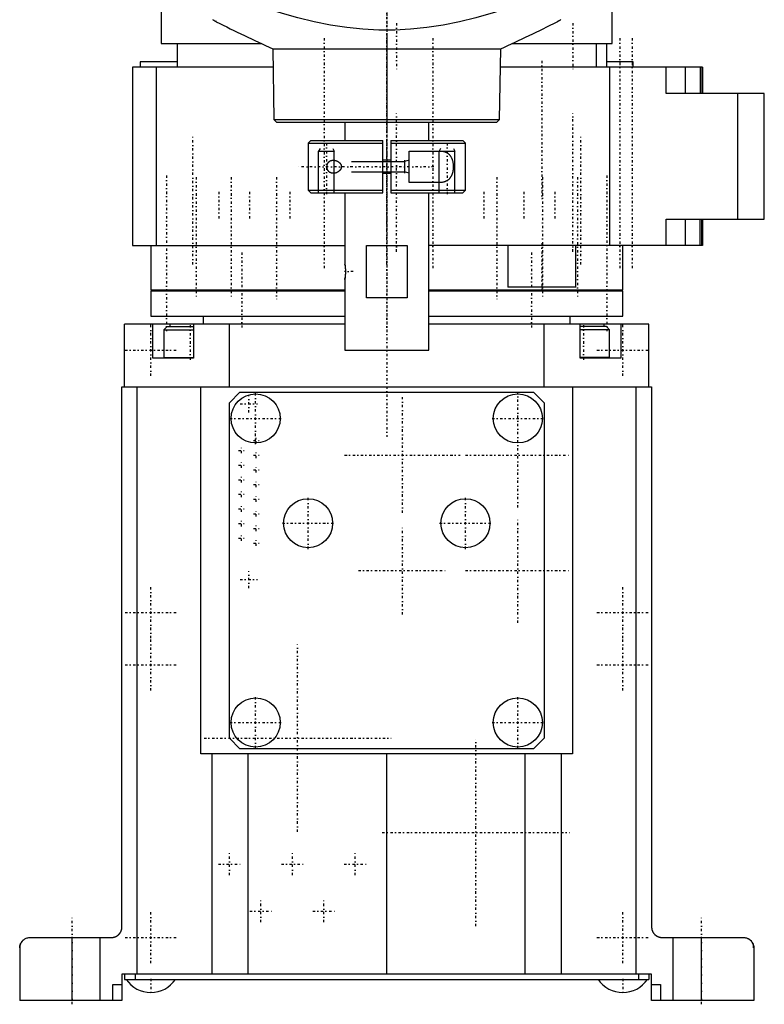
# Model space of a CAD drawing. Extents: x -70 to 72, y -1 to 596.
# Tile 1 of 3: x -70 to 72, y -1 to 187. Entities that reach past the tile are written whole.
import ezdxf

# ---------------------------------------------------------------- set-up
doc = ezdxf.new("R2010")
doc.units = 0
doc.linetypes.add('CENTER', pattern=[1.5, 0.45, -0.5, 0.05, -0.5])
for name, color, linetype in [('AM_0', 7, 'CONTINUOUS'), ('AM_10', 7, 'CONTINUOUS'), ('AM_7', 7, 'CENTER')]:
    doc.layers.add(name, color=color, linetype=linetype)

msp = doc.modelspace()

# ---------------------------------------------------------------- linework, layer by layer
at = {"layer": 'AM_0', "color": 7, "linetype": 'CONTINUOUS'}
for p, q in [((-43, 199.5), (-43, 182.5)), ((43, 182.5), (43, 199.5)), ((-32.5, 186.67), (-32.57, 186.71)), ((32.82, 186.85), (32.57, 186.71)), ((-43, 182.5), (-23.91, 182.5)), ((-40, 182.5), (-40, 178)), ((23.91, 182.5), (43, 182.5)), ((40, 178), (40, 182.5)), ((41.96, 178), (41.96, 182.5)), ((-21.74, 181.5), (-21.51, 168)), ((-21.74, 181.5), (21.74, 181.5)), ((21.51, 168), (21.74, 181.5)), ((-47, 179), (-47, 178)), ((-40.05, 179), (-47, 179)), ((47, 179), (42, 179)), ((47, 178), (47, 179)), ((-48.5, 178), (-48.5, 144)), ((-21.71, 178), (-48.5, 178)), ((-44, 178), (-44, 144)), ((60.19, 178), (21.68, 178)), ((42.52, 144), (42.52, 178)), ((53.3, 173), (53.3, 178)), ((57, 173), (57, 178)), ((59.74, 178), (59.74, 173)), ((60.11, 178), (60.11, 173)), ((60.19, 178), (60.19, 173)), ((72, 173), (53.3, 173)), ((66.95, 149), (66.95, 173)), ((72, 149), (72, 173)), ((-21.51, 168), (-21, 167.5)), ((-21.51, 168), (21.51, 168)), ((-21, 167.5), (21, 167.5)), ((-8, 167.5), (-8, 164)), ((8, 164), (8, 167.5)), ((21, 167.5), (21.51, 168)), ((-14.5, 164), (-15, 163.5)), ((-15, 163.5), (-15, 154.5)), ((-15, 163.5), (-0.75, 163.5)), ((-14.5, 164), (-0.75, 164)), ((-0.75, 154), (-0.75, 164)), ((0.75, 164), (14.5, 164)), ((0.75, 164), (0.75, 154)), ((0.75, 163.5), (15, 163.5)), ((15, 163.5), (14.5, 164)), ((15, 154.5), (15, 163.5)), ((4.25, 162), (10.2, 162)), ((4.25, 156), (4.25, 162)), ((0.75, 160.25), (-0.75, 160.25)), ((-0.75, 157.75), (0.75, 157.75)), ((10.2, 156), (4.25, 156)), ((-15, 154.5), (-14.5, 154)), ((-15, 154.5), (-0.75, 154.5)), ((-14.5, 154), (-0.75, 154)), ((-8, 154), (-8, 140.5)), ((0.75, 154.5), (15, 154.5)), ((0.75, 154), (14.5, 154)), ((8, 124), (8, 154)), ((14.5, 154), (15, 154.5)), ((53.3, 149), (72, 149)), ((53.3, 144), (53.3, 149)), ((57, 144), (57, 149)), ((59.74, 144), (59.74, 149)), ((60.11, 144), (60.11, 149)), ((60.19, 149), (60.19, 144)), ((-48.5, 144), (-8, 144)), ((-45, 144), (-45, 135.5)), ((-3.87, 144), (3.87, 144)), ((-3.87, 134), (-3.87, 144)), ((3.87, 144), (3.87, 134)), ((60.19, 144), (8.01, 144)), ((23.08, 144), (23.08, 136)), ((36.08, 136), (36.08, 144)), ((45, 135.5), (45, 144)), ((-8, 140.47), (-8, 140.5)), ((-7.98, 140.38), (-7.99, 140.43)), ((-7.95, 140.14), (-7.96, 140.23)), ((-8, 137.5), (-8, 137.53)), ((-8, 137.5), (-8, 124)), ((-7.99, 137.56), (-7.97, 137.67)), ((-7.96, 137.77), (-7.95, 137.87)), ((-45, 135.5), (-8, 135.5)), ((-45, 135.3), (-45, 130.5)), ((-45, 135.3), (-8, 135.3)), ((-40.98, 135.5), (-40.98, 135.3)), ((-35.87, 135.3), (-35.87, 135.5)), ((-35.13, 135.5), (-35.13, 135.3)), ((-29.51, 135.3), (-29.51, 135.5)), ((-28.46, 135.5), (-28.46, 135.3)), ((-21.14, 135.3), (-21.14, 135.5)), ((-19.85, 135.5), (-19.85, 135.3)), ((8, 135.5), (45, 135.5)), ((8, 135.3), (45, 135.3)), ((19.85, 135.3), (19.85, 135.5)), ((21.14, 135.5), (21.14, 135.3)), ((36.08, 136), (23.08, 136)), ((28.46, 135.3), (28.46, 135.5)), ((29.51, 135.5), (29.51, 135.3)), ((35.13, 135.3), (35.13, 135.5)), ((35.87, 135.5), (35.87, 135.3)), ((40.98, 135.3), (40.98, 135.5)), ((45, 130.5), (45, 135.3)), ((3.87, 134), (-3.87, 134)), ((-45, 130.5), (-8, 130.5)), ((-35, 130.5), (-35, 129)), ((8, 130.5), (45, 130.5)), ((35, 129), (35, 130.5)), ((-50, 117), (-50, 129)), ((-8, 129), (-50, 129)), ((-44.64, 122.5), (-44.64, 129)), ((-41.9, 128.5), (-42.5, 127.9)), ((-42.5, 127.9), (-42.5, 122.6)), ((-42.5, 127.9), (-36.86, 127.9)), ((-41.9, 128.5), (-36.86, 128.5)), ((-41.39, 129), (-41.39, 128.5)), ((-36.86, 129), (-36.86, 122.5)), ((-30, 117), (-30, 129)), ((50, 129), (8, 129)), ((30, 117), (30, 129)), ((36.86, 122.5), (36.86, 129)), ((41.9, 128.5), (36.86, 128.5)), ((42.5, 127.9), (36.86, 127.9)), ((41.39, 129), (41.39, 128.5)), ((42.5, 127.9), (41.9, 128.5)), ((42.5, 122.6), (42.5, 127.9)), ((44.64, 129), (44.64, 122.5)), ((50, 117), (50, 129)), ((-8, 124), (8, 124)), ((-36.86, 122.5), (-44.64, 122.5)), ((-42.5, 122.6), (-36.86, 122.6)), ((42.5, 122.6), (36.86, 122.6)), ((44.64, 122.5), (36.86, 122.5)), ((-50.5, 14), (-50.5, 117)), ((-50.5, 117), (50.5, 117)), ((-47.59, 5), (-47.59, 117)), ((-35.44, 47), (-35.44, 117)), ((35.44, 117), (35.44, 47)), ((47.59, 5), (47.59, 117)), ((50.5, 117), (50.5, 14)), ((-30, 114), (-28, 116)), ((-28, 116), (28, 116)), ((28, 116), (30, 114)), ((-30, 50), (-30, 114)), ((30, 114), (30, 50)), ((-28, 48), (-30, 50)), ((30, 50), (28, 48)), ((35.44, 47), (-35.44, 47)), ((-33.3, 5), (-33.3, 47)), ((28, 48), (-28, 48)), ((-26.42, 5), (-26.42, 47)), ((0, 5), (0, 47)), ((26.42, 5), (26.42, 47)), ((33.3, 5), (33.3, 47)), ((-68, 12), (-52.5, 12)), ((-60, 0), (-60, 12)), ((-54.64, 0), (-54.64, 12)), ((52.5, 12), (68, 12)), ((54.64, 0), (54.64, 12)), ((60, 0), (60, 12)), ((-70, 10), (-70, 0)), ((-69.99, 10), (-70, 10)), ((70, 10), (69.99, 10)), ((70, 10), (70, 0)), ((-50.5, 5), (-50.5, 0)), ((50.5, 5), (-50.5, 5)), ((-50, 5), (-50, 4)), ((-50, 4), (50, 4)), ((-48, 5), (-48, 4)), ((48, 5), (48, 4)), ((50, 5), (50, 4)), ((50.5, 0), (50.5, 5)), ((-52.21, 0), (-52.21, 3)), ((-52.21, 3), (-50.5, 3)), ((50.5, 3), (52.21, 3)), ((52.21, 3), (52.21, 0)), ((-50.5, 0), (-70, 0)), ((70, 0), (50.5, 0))]:
    msp.add_line(p, q, dxfattribs=at)
for points in [[(27.78, 190.89, 0), (26.26, 190.33, 0), (23.19, 189.25, 0), (20.09, 188.27, 0), (18.54, 187.82, 0), (16.98, 187.39, 0), (13.86, 186.64, 0), (10.74, 186.02, 0), (7.64, 185.55, 0), (4.55, 185.23, 0), (1.51, 185.07, 0), (0, 185.05, 0), (-1.51, 185.07, 0), (-4.55, 185.23, 0), (-7.64, 185.55, 0), (-10.74, 186.02, 0), (-13.86, 186.64, 0), (-16.98, 187.39, 0), (-18.54, 187.82, 0), (-20.09, 188.27, 0), (-23.19, 189.25, 0), (-26.26, 190.33, 0), (-27.78, 190.89, 0)], [(-33.19, 187.06, 0), (-33.16, 187.04, 0), (-33.12, 187.03, 0), (-33.09, 187.01, 0), (-33.06, 186.99, 0), (-33.04, 186.98, 0), (-33.02, 186.97, 0), (-32.99, 186.95, 0), (-32.96, 186.94, 0), (-32.94, 186.92, 0), (-32.91, 186.9, 0), (-32.88, 186.89, 0), (-32.87, 186.88, 0), (-32.85, 186.87, 0), (-32.83, 186.86, 0), (-32.8, 186.84, 0), (-32.78, 186.83, 0), (-32.76, 186.82, 0), (-32.74, 186.81, 0), (-32.72, 186.8, 0), (-32.71, 186.79, 0), (-32.69, 186.78, 0), (-32.68, 186.77, 0), (-32.67, 186.77, 0), (-32.66, 186.76, 0), (-32.64, 186.75, 0), (-32.62, 186.74, 0), (-32.62, 186.74, 0), (-32.61, 186.73, 0), (-32.59, 186.72, 0), (-32.58, 186.72, 0), (-32.57, 186.71, 0), (-32.56, 186.7, 0), (-32.55, 186.7, 0), (-32.54, 186.69, 0), (-32.54, 186.69, 0), (-32.53, 186.69, 0), (-32.52, 186.68, 0), (-32.52, 186.68, 0), (-32.51, 186.68, 0), (-32.51, 186.67, 0), (-32.5, 186.67, 0), (-32.5, 186.67, 0), (-32.5, 186.67, 0), (-32.5, 186.67, 0), (-32.5, 186.67, 0)], [(32.5, 186.67, 0), (32.5, 186.67, 0), (32.5, 186.67, 0), (32.5, 186.67, 0), (32.5, 186.67, 0), (32.51, 186.67, 0), (32.51, 186.68, 0), (32.52, 186.68, 0), (32.52, 186.68, 0), (32.53, 186.69, 0), (32.54, 186.69, 0), (32.54, 186.7, 0), (32.55, 186.7, 0), (32.56, 186.7, 0), (32.57, 186.71, 0), (32.58, 186.72, 0), (32.59, 186.73, 0), (32.61, 186.73, 0), (32.62, 186.74, 0), (32.62, 186.74, 0), (32.64, 186.75, 0), (32.66, 186.76, 0), (32.67, 186.77, 0), (32.68, 186.77, 0), (32.69, 186.78, 0), (32.71, 186.79, 0), (32.72, 186.8, 0), (32.74, 186.81, 0), (32.76, 186.82, 0), (32.78, 186.83, 0), (32.8, 186.84, 0), (32.83, 186.86, 0), (32.85, 186.87, 0), (32.87, 186.88, 0), (32.88, 186.89, 0), (32.91, 186.9, 0), (32.94, 186.92, 0), (32.96, 186.94, 0), (32.99, 186.95, 0), (33.03, 186.97, 0), (33.04, 186.98, 0), (33.06, 186.99, 0), (33.09, 187.01, 0), (33.12, 187.03, 0), (33.16, 187.05, 0), (33.19, 187.06, 0)], [(10.2, 162, 0), (10.23, 162, 0), (10.31, 162, 0), (10.38, 162, 0), (10.41, 161.99, 0), (10.45, 161.99, 0), (10.52, 161.98, 0), (10.59, 161.98, 0), (10.67, 161.97, 0), (10.74, 161.95, 0), (10.81, 161.94, 0), (10.84, 161.93, 0), (10.88, 161.92, 0), (10.95, 161.91, 0), (11.02, 161.88, 0), (11.09, 161.86, 0), (11.16, 161.84, 0), (11.22, 161.81, 0), (11.26, 161.8, 0), (11.29, 161.78, 0), (11.35, 161.75, 0), (11.42, 161.72, 0), (11.45, 161.7, 0), (11.48, 161.68, 0), (11.54, 161.64, 0), (11.6, 161.6, 0), (11.63, 161.58, 0), (11.66, 161.56, 0), (11.72, 161.51, 0), (11.77, 161.47, 0), (11.83, 161.42, 0), (11.88, 161.37, 0), (11.93, 161.31, 0), (11.96, 161.28, 0), (11.98, 161.26, 0), (12.03, 161.2, 0), (12.08, 161.14, 0), (12.12, 161.07, 0), (12.17, 161.01, 0), (12.21, 160.94, 0), (12.23, 160.91, 0), (12.25, 160.87, 0), (12.29, 160.8, 0), (12.33, 160.73, 0), (12.36, 160.65, 0), (12.4, 160.57, 0), (12.43, 160.48, 0), (12.45, 160.44, 0), (12.46, 160.4, 0), (12.49, 160.31, 0), (12.52, 160.22, 0), (12.55, 160.13, 0), (12.57, 160.03, 0), (12.59, 159.94, 0), (12.6, 159.89, 0), (12.61, 159.84, 0), (12.63, 159.74, 0), (12.64, 159.64, 0), (12.66, 159.55, 0), (12.67, 159.45, 0), (12.68, 159.35, 0), (12.68, 159.3, 0), (12.68, 159.25, 0), (12.69, 159.15, 0), (12.69, 159.05, 0), (12.69, 159, 0), (12.69, 158.95, 0), (12.69, 158.85, 0), (12.68, 158.75, 0), (12.68, 158.7, 0), (12.68, 158.65, 0), (12.67, 158.55, 0), (12.66, 158.45, 0), (12.64, 158.36, 0), (12.63, 158.26, 0), (12.61, 158.16, 0), (12.6, 158.11, 0), (12.59, 158.06, 0), (12.57, 157.97, 0), (12.55, 157.87, 0), (12.52, 157.78, 0), (12.49, 157.69, 0), (12.46, 157.6, 0), (12.45, 157.56, 0), (12.43, 157.52, 0), (12.4, 157.43, 0), (12.36, 157.35, 0), (12.33, 157.27, 0), (12.29, 157.2, 0), (12.25, 157.13, 0), (12.23, 157.09, 0), (12.21, 157.06, 0), (12.17, 156.99, 0), (12.12, 156.93, 0), (12.08, 156.86, 0), (12.03, 156.8, 0), (11.98, 156.74, 0), (11.96, 156.72, 0), (11.93, 156.69, 0), (11.88, 156.63, 0), (11.83, 156.58, 0), (11.77, 156.53, 0), (11.72, 156.49, 0), (11.66, 156.44, 0), (11.63, 156.42, 0), (11.6, 156.4, 0), (11.54, 156.36, 0), (11.48, 156.32, 0), (11.45, 156.3, 0), (11.42, 156.28, 0), (11.35, 156.25, 0), (11.29, 156.22, 0), (11.26, 156.2, 0), (11.22, 156.19, 0), (11.16, 156.16, 0), (11.09, 156.14, 0), (11.02, 156.12, 0), (10.95, 156.09, 0), (10.88, 156.08, 0), (10.84, 156.07, 0), (10.81, 156.06, 0), (10.74, 156.05, 0), (10.67, 156.03, 0), (10.59, 156.02, 0), (10.52, 156.02, 0), (10.45, 156.01, 0), (10.41, 156.01, 0), (10.38, 156, 0), (10.31, 156, 0), (10.23, 156, 0), (10.2, 156, 0)], [(-10.2, 157.75, 0), (-10.21, 157.75, 0), (-10.24, 157.75, 0), (-10.28, 157.75, 0), (-10.29, 157.75, 0), (-10.31, 157.75, 0), (-10.34, 157.76, 0), (-10.37, 157.76, 0), (-10.4, 157.76, 0), (-10.43, 157.77, 0), (-10.47, 157.78, 0), (-10.48, 157.78, 0), (-10.5, 157.78, 0), (-10.53, 157.79, 0), (-10.56, 157.8, 0), (-10.59, 157.81, 0), (-10.62, 157.82, 0), (-10.65, 157.83, 0), (-10.67, 157.84, 0), (-10.68, 157.84, 0), (-10.71, 157.86, 0), (-10.74, 157.87, 0), (-10.76, 157.88, 0), (-10.77, 157.88, 0), (-10.8, 157.9, 0), (-10.83, 157.92, 0), (-10.84, 157.92, 0), (-10.86, 157.93, 0), (-10.89, 157.95, 0), (-10.91, 157.97, 0), (-10.94, 157.99, 0), (-10.97, 158.01, 0), (-10.99, 158.03, 0), (-11.01, 158.05, 0), (-11.02, 158.06, 0), (-11.04, 158.08, 0), (-11.07, 158.11, 0), (-11.09, 158.13, 0), (-11.11, 158.16, 0), (-11.13, 158.18, 0), (-11.14, 158.2, 0), (-11.15, 158.21, 0), (-11.18, 158.24, 0), (-11.2, 158.27, 0), (-11.22, 158.31, 0), (-11.23, 158.34, 0), (-11.25, 158.37, 0), (-11.26, 158.39, 0), (-11.27, 158.41, 0), (-11.29, 158.45, 0), (-11.3, 158.48, 0), (-11.32, 158.52, 0), (-11.33, 158.56, 0), (-11.34, 158.6, 0), (-11.35, 158.62, 0), (-11.35, 158.64, 0), (-11.36, 158.68, 0), (-11.37, 158.72, 0), (-11.38, 158.77, 0), (-11.39, 158.81, 0), (-11.39, 158.85, 0), (-11.39, 158.87, 0), (-11.4, 158.89, 0), (-11.4, 158.94, 0), (-11.4, 158.98, 0), (-11.4, 159, 0), (-11.4, 159.02, 0), (-11.4, 159.06, 0), (-11.4, 159.11, 0), (-11.39, 159.13, 0), (-11.39, 159.15, 0), (-11.39, 159.19, 0), (-11.38, 159.23, 0), (-11.37, 159.28, 0), (-11.36, 159.32, 0), (-11.35, 159.36, 0), (-11.35, 159.38, 0), (-11.34, 159.4, 0), (-11.33, 159.44, 0), (-11.32, 159.48, 0), (-11.3, 159.52, 0), (-11.29, 159.55, 0), (-11.27, 159.59, 0), (-11.26, 159.61, 0), (-11.25, 159.63, 0), (-11.23, 159.66, 0), (-11.22, 159.69, 0), (-11.2, 159.73, 0), (-11.18, 159.76, 0), (-11.15, 159.79, 0), (-11.14, 159.8, 0), (-11.13, 159.82, 0), (-11.11, 159.84, 0), (-11.09, 159.87, 0), (-11.07, 159.89, 0), (-11.04, 159.92, 0), (-11.02, 159.94, 0), (-11.01, 159.95, 0), (-10.99, 159.97, 0), (-10.97, 159.99, 0), (-10.94, 160.01, 0), (-10.91, 160.03, 0), (-10.89, 160.05, 0), (-10.86, 160.07, 0), (-10.84, 160.08, 0), (-10.83, 160.08, 0), (-10.8, 160.1, 0), (-10.77, 160.12, 0), (-10.76, 160.12, 0), (-10.74, 160.13, 0), (-10.71, 160.14, 0), (-10.68, 160.16, 0), (-10.67, 160.16, 0), (-10.65, 160.17, 0), (-10.62, 160.18, 0), (-10.59, 160.19, 0), (-10.56, 160.2, 0), (-10.53, 160.21, 0), (-10.5, 160.22, 0), (-10.48, 160.22, 0), (-10.47, 160.22, 0), (-10.43, 160.23, 0), (-10.4, 160.24, 0), (-10.37, 160.24, 0), (-10.34, 160.24, 0), (-10.31, 160.25, 0), (-10.29, 160.25, 0), (-10.28, 160.25, 0), (-10.24, 160.25, 0), (-10.21, 160.25, 0), (-10.2, 160.25, 0)], [(-10.2, 160.25, 0), (-10.15, 160.25, 0), (-10.04, 160.24, 0), (-9.94, 160.23, 0), (-9.88, 160.22, 0), (-9.83, 160.21, 0), (-9.72, 160.18, 0), (-9.61, 160.14, 0), (-9.5, 160.09, 0), (-9.4, 160.04, 0), (-9.3, 159.98, 0), (-9.25, 159.95, 0), (-9.2, 159.92, 0), (-9.14, 159.87, 0), (-9.13, 159.86, 0), (-9.11, 159.85, 0), (-9.1, 159.84, 0), (-9.1, 159.84, 0), (-9.08, 159.82, 0), (-9.07, 159.81, 0), (-9.05, 159.8, 0), (-9.04, 159.78, 0), (-9.02, 159.77, 0), (-9.01, 159.76, 0), (-9.01, 159.76, 0), (-8.99, 159.74, 0), (-8.98, 159.73, 0), (-8.96, 159.71, 0), (-8.95, 159.7, 0), (-8.93, 159.68, 0), (-8.93, 159.67, 0), (-8.92, 159.66, 0), (-8.91, 159.65, 0), (-8.89, 159.63, 0), (-8.88, 159.61, 0), (-8.87, 159.6, 0), (-8.85, 159.58, 0), (-8.85, 159.57, 0), (-8.84, 159.56, 0), (-8.83, 159.54, 0), (-8.82, 159.52, 0), (-8.8, 159.5, 0), (-8.79, 159.48, 0), (-8.78, 159.46, 0), (-8.78, 159.45, 0), (-8.77, 159.45, 0), (-8.76, 159.43, 0), (-8.75, 159.4, 0), (-8.75, 159.39, 0), (-8.74, 159.38, 0), (-8.73, 159.36, 0), (-8.72, 159.34, 0), (-8.72, 159.33, 0), (-8.72, 159.32, 0), (-8.71, 159.3, 0), (-8.7, 159.28, 0), (-8.69, 159.26, 0), (-8.69, 159.24, 0), (-8.68, 159.21, 0), (-8.68, 159.2, 0), (-8.68, 159.19, 0), (-8.67, 159.17, 0), (-8.67, 159.15, 0), (-8.67, 159.12, 0), (-8.66, 159.1, 0), (-8.66, 159.08, 0), (-8.66, 159.07, 0), (-8.66, 159.06, 0), (-8.66, 159.03, 0), (-8.66, 159.01, 0), (-8.66, 159, 0)], [(-8.66, 159, 0), (-8.66, 158.99, 0), (-8.66, 158.97, 0), (-8.66, 158.94, 0), (-8.66, 158.93, 0), (-8.66, 158.92, 0), (-8.66, 158.9, 0), (-8.67, 158.88, 0), (-8.67, 158.85, 0), (-8.67, 158.83, 0), (-8.68, 158.81, 0), (-8.68, 158.8, 0), (-8.68, 158.79, 0), (-8.69, 158.76, 0), (-8.69, 158.74, 0), (-8.7, 158.72, 0), (-8.71, 158.7, 0), (-8.72, 158.68, 0), (-8.72, 158.67, 0), (-8.72, 158.66, 0), (-8.73, 158.64, 0), (-8.74, 158.62, 0), (-8.75, 158.61, 0), (-8.75, 158.6, 0), (-8.76, 158.57, 0), (-8.77, 158.55, 0), (-8.78, 158.55, 0), (-8.78, 158.54, 0), (-8.79, 158.52, 0), (-8.8, 158.5, 0), (-8.82, 158.48, 0), (-8.83, 158.46, 0), (-8.84, 158.44, 0), (-8.85, 158.43, 0), (-8.85, 158.42, 0), (-8.87, 158.4, 0), (-8.88, 158.39, 0), (-8.89, 158.37, 0), (-8.91, 158.35, 0), (-8.92, 158.34, 0), (-8.93, 158.33, 0), (-8.93, 158.32, 0), (-8.95, 158.3, 0), (-8.96, 158.29, 0), (-8.98, 158.27, 0), (-8.99, 158.26, 0), (-9.01, 158.24, 0), (-9.01, 158.24, 0), (-9.02, 158.23, 0), (-9.04, 158.22, 0), (-9.05, 158.2, 0), (-9.07, 158.19, 0), (-9.08, 158.18, 0), (-9.1, 158.16, 0), (-9.1, 158.16, 0), (-9.11, 158.15, 0), (-9.13, 158.14, 0), (-9.14, 158.13, 0), (-9.2, 158.08, 0), (-9.25, 158.05, 0), (-9.3, 158.02, 0), (-9.4, 157.96, 0), (-9.5, 157.91, 0), (-9.61, 157.86, 0), (-9.72, 157.82, 0), (-9.83, 157.79, 0), (-9.88, 157.78, 0), (-9.94, 157.77, 0), (-10.04, 157.76, 0), (-10.15, 157.75, 0), (-10.2, 157.75, 0)], [(-8, 140.5, 0), (-8, 140.5, 0), (-8, 140.5, 0), (-8, 140.5, 0), (-8, 140.49, 0), (-8, 140.49, 0), (-8, 140.49, 0), (-8, 140.48, 0), (-8, 140.47, 0), (-7.99, 140.46, 0), (-7.99, 140.45, 0), (-7.99, 140.45, 0), (-7.99, 140.44, 0), (-7.99, 140.43, 0), (-7.99, 140.41, 0), (-7.98, 140.39, 0), (-7.98, 140.38, 0), (-7.98, 140.36, 0), (-7.98, 140.35, 0), (-7.98, 140.34, 0), (-7.97, 140.32, 0), (-7.97, 140.3, 0), (-7.97, 140.28, 0), (-7.97, 140.27, 0), (-7.96, 140.25, 0), (-7.96, 140.22, 0), (-7.96, 140.21, 0), (-7.96, 140.2, 0), (-7.95, 140.17, 0), (-7.95, 140.14, 0), (-7.95, 140.11, 0), (-7.94, 140.09, 0), (-7.94, 140.06, 0), (-7.94, 140.04, 0), (-7.94, 140.03, 0), (-7.93, 139.99, 0), (-7.93, 139.96, 0), (-7.93, 139.93, 0), (-7.92, 139.9, 0), (-7.92, 139.86, 0), (-7.92, 139.84, 0), (-7.92, 139.83, 0), (-7.91, 139.79, 0), (-7.91, 139.75, 0), (-7.91, 139.71, 0), (-7.9, 139.68, 0), (-7.9, 139.64, 0), (-7.9, 139.62, 0), (-7.9, 139.6, 0), (-7.9, 139.56, 0), (-7.89, 139.52, 0), (-7.89, 139.48, 0), (-7.89, 139.43, 0), (-7.89, 139.39, 0), (-7.89, 139.37, 0), (-7.89, 139.35, 0), (-7.89, 139.31, 0), (-7.88, 139.27, 0), (-7.88, 139.23, 0), (-7.88, 139.18, 0), (-7.88, 139.14, 0), (-7.88, 139.12, 0), (-7.88, 139.1, 0), (-7.88, 139.06, 0), (-7.88, 139.02, 0), (-7.88, 139, 0), (-7.88, 138.98, 0), (-7.88, 138.94, 0), (-7.88, 138.9, 0), (-7.88, 138.88, 0), (-7.88, 138.86, 0), (-7.88, 138.81, 0), (-7.88, 138.77, 0), (-7.88, 138.73, 0), (-7.89, 138.69, 0), (-7.89, 138.65, 0), (-7.89, 138.63, 0), (-7.89, 138.61, 0), (-7.89, 138.56, 0), (-7.89, 138.52, 0), (-7.89, 138.48, 0), (-7.9, 138.44, 0), (-7.9, 138.4, 0), (-7.9, 138.38, 0), (-7.9, 138.36, 0), (-7.9, 138.32, 0), (-7.91, 138.28, 0), (-7.91, 138.25, 0), (-7.91, 138.21, 0), (-7.92, 138.17, 0), (-7.92, 138.16, 0), (-7.92, 138.14, 0), (-7.92, 138.1, 0), (-7.93, 138.07, 0), (-7.93, 138.04, 0), (-7.93, 138, 0), (-7.94, 137.97, 0), (-7.94, 137.96, 0), (-7.94, 137.94, 0), (-7.94, 137.91, 0), (-7.95, 137.89, 0), (-7.95, 137.86, 0), (-7.95, 137.83, 0), (-7.96, 137.8, 0), (-7.96, 137.79, 0), (-7.96, 137.78, 0), (-7.96, 137.75, 0), (-7.97, 137.73, 0), (-7.97, 137.71, 0), (-7.97, 137.7, 0), (-7.97, 137.68, 0), (-7.98, 137.66, 0), (-7.98, 137.65, 0), (-7.98, 137.64, 0), (-7.98, 137.62, 0), (-7.98, 137.6, 0), (-7.99, 137.59, 0), (-7.99, 137.57, 0), (-7.99, 137.56, 0), (-7.99, 137.55, 0), (-7.99, 137.55, 0), (-7.99, 137.54, 0), (-8, 137.53, 0), (-8, 137.52, 0), (-8, 137.51, 0), (-8, 137.51, 0), (-8, 137.51, 0), (-8, 137.5, 0), (-8, 137.5, 0), (-8, 137.5, 0), (-8, 137.5, 0)], [(-52.5, 12, 0), (-52.49, 12, 0), (-52.46, 12, 0), (-52.43, 12, 0), (-52.42, 12, 0), (-52.4, 12, 0), (-52.37, 12, 0), (-52.34, 12.01, 0), (-52.32, 12.01, 0), (-52.29, 12.01, 0), (-52.26, 12.01, 0), (-52.24, 12.02, 0), (-52.23, 12.02, 0), (-52.2, 12.02, 0), (-52.17, 12.03, 0), (-52.15, 12.03, 0), (-52.12, 12.04, 0), (-52.09, 12.04, 0), (-52.07, 12.05, 0), (-52.06, 12.05, 0), (-52.03, 12.06, 0), (-52, 12.06, 0), (-51.99, 12.07, 0), (-51.97, 12.07, 0), (-51.95, 12.08, 0), (-51.92, 12.09, 0), (-51.9, 12.09, 0), (-51.89, 12.1, 0), (-51.86, 12.1, 0), (-51.83, 12.11, 0), (-51.81, 12.12, 0), (-51.78, 12.13, 0), (-51.75, 12.14, 0), (-51.74, 12.15, 0), (-51.73, 12.16, 0), (-51.7, 12.17, 0), (-51.67, 12.18, 0), (-51.65, 12.19, 0), (-51.62, 12.2, 0), (-51.59, 12.22, 0), (-51.58, 12.22, 0), (-51.57, 12.23, 0), (-51.54, 12.24, 0), (-51.52, 12.26, 0), (-51.49, 12.27, 0), (-51.47, 12.29, 0), (-51.44, 12.3, 0), (-51.43, 12.31, 0), (-51.42, 12.32, 0), (-51.39, 12.33, 0), (-51.37, 12.35, 0), (-51.34, 12.37, 0), (-51.32, 12.38, 0), (-51.3, 12.4, 0), (-51.29, 12.41, 0), (-51.28, 12.42, 0), (-51.25, 12.44, 0), (-51.23, 12.45, 0), (-51.21, 12.47, 0), (-51.19, 12.49, 0), (-51.17, 12.51, 0), (-51.16, 12.52, 0), (-51.15, 12.53, 0), (-51.12, 12.55, 0), (-51.1, 12.57, 0), (-51.09, 12.58, 0), (-51.08, 12.59, 0), (-51.07, 12.61, 0), (-51.05, 12.63, 0), (-51.04, 12.64, 0), (-51.03, 12.65, 0), (-51.01, 12.67, 0), (-50.99, 12.69, 0), (-50.97, 12.71, 0), (-50.95, 12.73, 0), (-50.94, 12.75, 0), (-50.93, 12.77, 0), (-50.92, 12.78, 0), (-50.9, 12.8, 0), (-50.88, 12.82, 0), (-50.87, 12.85, 0), (-50.85, 12.87, 0), (-50.83, 12.9, 0), (-50.82, 12.91, 0), (-50.82, 12.92, 0), (-50.8, 12.94, 0), (-50.79, 12.97, 0), (-50.77, 13, 0), (-50.76, 13.02, 0), (-50.74, 13.05, 0), (-50.73, 13.06, 0), (-50.73, 13.07, 0), (-50.71, 13.1, 0), (-50.7, 13.13, 0), (-50.69, 13.15, 0), (-50.68, 13.18, 0), (-50.66, 13.21, 0), (-50.66, 13.22, 0), (-50.65, 13.24, 0), (-50.64, 13.26, 0), (-50.63, 13.29, 0), (-50.62, 13.32, 0), (-50.61, 13.35, 0), (-50.6, 13.38, 0), (-50.6, 13.39, 0), (-50.59, 13.4, 0), (-50.58, 13.43, 0), (-50.57, 13.46, 0), (-50.57, 13.48, 0), (-50.57, 13.49, 0), (-50.56, 13.52, 0), (-50.55, 13.55, 0), (-50.55, 13.56, 0), (-50.55, 13.58, 0), (-50.54, 13.61, 0), (-50.53, 13.64, 0), (-50.53, 13.67, 0), (-50.52, 13.69, 0), (-50.52, 13.72, 0), (-50.52, 13.74, 0), (-50.52, 13.75, 0), (-50.51, 13.78, 0), (-50.51, 13.81, 0), (-50.51, 13.84, 0), (-50.5, 13.87, 0), (-50.5, 13.9, 0), (-50.5, 13.91, 0), (-50.5, 13.93, 0), (-50.5, 13.96, 0), (-50.5, 13.99, 0), (-50.5, 14, 0)], [(50.5, 14, 0), (50.5, 13.99, 0), (50.5, 13.96, 0), (50.5, 13.93, 0), (50.5, 13.91, 0), (50.5, 13.9, 0), (50.5, 13.87, 0), (50.51, 13.84, 0), (50.51, 13.81, 0), (50.51, 13.78, 0), (50.52, 13.75, 0), (50.52, 13.74, 0), (50.52, 13.72, 0), (50.52, 13.69, 0), (50.53, 13.67, 0), (50.53, 13.64, 0), (50.54, 13.61, 0), (50.55, 13.58, 0), (50.55, 13.56, 0), (50.55, 13.55, 0), (50.56, 13.52, 0), (50.57, 13.49, 0), (50.57, 13.48, 0), (50.57, 13.46, 0), (50.58, 13.43, 0), (50.59, 13.4, 0), (50.6, 13.39, 0), (50.6, 13.38, 0), (50.61, 13.35, 0), (50.62, 13.32, 0), (50.63, 13.29, 0), (50.64, 13.26, 0), (50.65, 13.24, 0), (50.66, 13.22, 0), (50.66, 13.21, 0), (50.68, 13.18, 0), (50.69, 13.15, 0), (50.7, 13.13, 0), (50.71, 13.1, 0), (50.73, 13.07, 0), (50.73, 13.06, 0), (50.74, 13.05, 0), (50.76, 13.02, 0), (50.77, 13, 0), (50.79, 12.97, 0), (50.8, 12.94, 0), (50.82, 12.92, 0), (50.82, 12.91, 0), (50.83, 12.9, 0), (50.85, 12.87, 0), (50.87, 12.85, 0), (50.88, 12.82, 0), (50.9, 12.8, 0), (50.92, 12.78, 0), (50.93, 12.77, 0), (50.94, 12.75, 0), (50.95, 12.73, 0), (50.97, 12.71, 0), (50.99, 12.69, 0), (51.01, 12.67, 0), (51.03, 12.65, 0), (51.04, 12.64, 0), (51.05, 12.63, 0), (51.07, 12.61, 0), (51.08, 12.59, 0), (51.09, 12.58, 0), (51.1, 12.57, 0), (51.12, 12.55, 0), (51.15, 12.53, 0), (51.16, 12.52, 0), (51.17, 12.51, 0), (51.19, 12.49, 0), (51.21, 12.47, 0), (51.23, 12.45, 0), (51.25, 12.44, 0), (51.28, 12.42, 0), (51.29, 12.41, 0), (51.3, 12.4, 0), (51.32, 12.38, 0), (51.34, 12.37, 0), (51.37, 12.35, 0), (51.39, 12.33, 0), (51.42, 12.32, 0), (51.43, 12.31, 0), (51.44, 12.3, 0), (51.47, 12.29, 0), (51.49, 12.27, 0), (51.52, 12.26, 0), (51.54, 12.24, 0), (51.57, 12.23, 0), (51.58, 12.22, 0), (51.59, 12.22, 0), (51.62, 12.2, 0), (51.65, 12.19, 0), (51.67, 12.18, 0), (51.7, 12.17, 0), (51.73, 12.16, 0), (51.74, 12.15, 0), (51.75, 12.14, 0), (51.78, 12.13, 0), (51.81, 12.12, 0), (51.83, 12.11, 0), (51.86, 12.1, 0), (51.89, 12.1, 0), (51.9, 12.09, 0), (51.92, 12.09, 0), (51.95, 12.08, 0), (51.97, 12.07, 0), (51.99, 12.07, 0), (52, 12.06, 0), (52.03, 12.06, 0), (52.06, 12.05, 0), (52.07, 12.05, 0), (52.09, 12.04, 0), (52.12, 12.04, 0), (52.15, 12.03, 0), (52.17, 12.03, 0), (52.2, 12.02, 0), (52.23, 12.02, 0), (52.24, 12.02, 0), (52.26, 12.01, 0), (52.29, 12.01, 0), (52.32, 12.01, 0), (52.34, 12.01, 0), (52.37, 12, 0), (52.4, 12, 0), (52.42, 12, 0), (52.43, 12, 0), (52.46, 12, 0), (52.49, 12, 0), (52.5, 12, 0)], [(-69.95, 10.44, 0), (-69.93, 10.51, 0), (-69.9, 10.63, 0), (-69.85, 10.76, 0), (-69.82, 10.82, 0), (-69.79, 10.88, 0), (-69.73, 11, 0), (-69.66, 11.12, 0), (-69.57, 11.23, 0), (-69.48, 11.34, 0), (-69.38, 11.45, 0), (-69.33, 11.5, 0), (-69.27, 11.54, 0), (-69.15, 11.63, 0), (-69.02, 11.72, 0), (-68.89, 11.79, 0), (-68.75, 11.86, 0), (-68.59, 11.91, 0), (-68.51, 11.93, 0), (-68.43, 11.95, 0), (-68.27, 11.98, 0), (-68.09, 12, 0), (-68, 12, 0)], [(-69.32, 11.5, 0), (-69.31, 11.52, 0), (-69.27, 11.55, 0), (-69.23, 11.57, 0), (-69.21, 11.59, 0)], [(68, 12, 0), (68.09, 12, 0), (68.27, 11.98, 0), (68.43, 11.95, 0), (68.51, 11.93, 0), (68.59, 11.91, 0), (68.75, 11.86, 0), (68.89, 11.79, 0), (69.02, 11.72, 0), (69.15, 11.63, 0), (69.27, 11.54, 0), (69.33, 11.5, 0), (69.38, 11.45, 0), (69.48, 11.34, 0), (69.57, 11.23, 0), (69.66, 11.12, 0), (69.73, 11, 0), (69.79, 10.88, 0), (69.82, 10.82, 0), (69.85, 10.76, 0), (69.9, 10.63, 0), (69.93, 10.51, 0), (69.95, 10.44, 0)], [(68.73, 11.86, 0), (68.75, 11.85, 0), (68.79, 11.84, 0), (68.82, 11.82, 0), (68.84, 11.82, 0), (68.86, 11.81, 0), (68.89, 11.79, 0), (68.93, 11.77, 0), (68.96, 11.75, 0), (68.99, 11.74, 0), (69.03, 11.72, 0), (69.04, 11.71, 0), (69.06, 11.7, 0), (69.09, 11.68, 0), (69.12, 11.65, 0), (69.16, 11.63, 0), (69.19, 11.61, 0), (69.22, 11.59, 0), (69.23, 11.57, 0), (69.25, 11.56, 0), (69.28, 11.54, 0), (69.31, 11.51, 0), (69.32, 11.5, 0)], [(-70, 10, 0), (-70, 10, 0), (-70, 10, 0), (-70, 10, 0), (-70, 10, 0), (-70, 10, 0), (-70, 10, 0), (-70, 10, 0), (-70, 10, 0), (-70, 10, 0), (-70, 10, 0), (-70, 10, 0), (-70, 10, 0), (-70, 10.01, 0), (-70, 10.01, 0), (-70, 10.01, 0), (-70, 10.01, 0), (-70, 10.01, 0), (-70, 10.01, 0), (-70, 10.01, 0), (-70, 10.01, 0), (-70, 10.02, 0), (-70, 10.02, 0), (-70, 10.02, 0), (-70, 10.02, 0), (-70, 10.02, 0), (-70, 10.02, 0), (-70, 10.02, 0), (-70, 10.03, 0), (-70, 10.03, 0), (-70, 10.03, 0), (-70, 10.03, 0), (-70, 10.04, 0), (-70, 10.04, 0), (-70, 10.04, 0), (-70, 10.04, 0), (-70, 10.05, 0), (-70, 10.05, 0), (-70, 10.05, 0), (-70, 10.06, 0), (-70, 10.06, 0), (-70, 10.06, 0), (-70, 10.06, 0), (-70, 10.07, 0), (-70, 10.07, 0), (-70, 10.07, 0), (-70, 10.08, 0), (-70, 10.08, 0), (-70, 10.08, 0), (-70, 10.09, 0), (-70, 10.09, 0), (-70, 10.09, 0), (-70, 10.1, 0), (-70, 10.1, 0), (-70, 10.11, 0), (-70, 10.11, 0), (-70, 10.11, 0), (-70, 10.12, 0), (-70, 10.12, 0), (-70, 10.13, 0), (-70, 10.13, 0), (-70, 10.13, 0), (-70, 10.14, 0), (-70, 10.14, 0), (-69.99, 10.15, 0), (-69.99, 10.15, 0), (-69.99, 10.15, 0), (-69.99, 10.16, 0), (-69.99, 10.16, 0), (-69.99, 10.16, 0), (-69.99, 10.17, 0), (-69.99, 10.17, 0), (-69.99, 10.18, 0), (-69.99, 10.18, 0), (-69.99, 10.19, 0), (-69.99, 10.19, 0), (-69.99, 10.2, 0), (-69.99, 10.2, 0), (-69.99, 10.21, 0), (-69.99, 10.21, 0), (-69.99, 10.22, 0), (-69.99, 10.22, 0), (-69.99, 10.23, 0), (-69.99, 10.23, 0), (-69.99, 10.24, 0), (-69.99, 10.24, 0), (-69.98, 10.25, 0), (-69.98, 10.25, 0), (-69.98, 10.26, 0), (-69.98, 10.27, 0), (-69.98, 10.27, 0), (-69.98, 10.27, 0), (-69.98, 10.28, 0), (-69.98, 10.29, 0), (-69.98, 10.29, 0), (-69.98, 10.3, 0), (-69.98, 10.31, 0), (-69.98, 10.31, 0), (-69.98, 10.31, 0), (-69.97, 10.32, 0), (-69.97, 10.33, 0), (-69.97, 10.34, 0), (-69.97, 10.34, 0), (-69.97, 10.35, 0), (-69.97, 10.35, 0), (-69.97, 10.36, 0), (-69.97, 10.36, 0), (-69.97, 10.37, 0), (-69.96, 10.37, 0), (-69.96, 10.38, 0), (-69.96, 10.38, 0), (-69.96, 10.39, 0), (-69.96, 10.4, 0), (-69.96, 10.4, 0), (-69.96, 10.41, 0), (-69.96, 10.41, 0), (-69.96, 10.42, 0), (-69.95, 10.43, 0), (-69.95, 10.43, 0), (-69.95, 10.44, 0), (-69.95, 10.44, 0), (-69.95, 10.45, 0), (-69.95, 10.46, 0), (-69.95, 10.46, 0), (-69.94, 10.47, 0), (-69.94, 10.48, 0), (-69.94, 10.48, 0), (-69.94, 10.48, 0), (-69.94, 10.49, 0), (-69.94, 10.5, 0), (-69.94, 10.5, 0)], [(-70, 10.13, 0), (-70, 10.14, 0), (-69.99, 10.16, 0), (-69.99, 10.17, 0), (-69.99, 10.18, 0), (-69.99, 10.19, 0), (-69.99, 10.21, 0), (-69.99, 10.23, 0), (-69.98, 10.25, 0), (-69.98, 10.27, 0), (-69.98, 10.29, 0), (-69.98, 10.3, 0), (-69.98, 10.31, 0), (-69.97, 10.33, 0), (-69.97, 10.35, 0), (-69.96, 10.38, 0), (-69.96, 10.4, 0), (-69.95, 10.42, 0), (-69.95, 10.43, 0), (-69.95, 10.44, 0), (-69.94, 10.47, 0), (-69.94, 10.49, 0), (-69.94, 10.5, 0)], [(-70, 10, 0), (-70, 10, 0), (-70, 10, 0), (-70, 10, 0), (-70, 10.01, 0), (-70, 10.01, 0), (-70, 10.01, 0), (-70, 10.01, 0), (-70, 10.02, 0), (-70, 10.02, 0), (-70, 10.03, 0), (-70, 10.03, 0), (-70, 10.03, 0), (-70, 10.04, 0), (-70, 10.05, 0), (-70, 10.05, 0), (-70, 10.06, 0), (-70, 10.07, 0), (-70, 10.07, 0), (-70, 10.08, 0), (-70, 10.09, 0), (-70, 10.1, 0), (-70, 10.1, 0)], [(-69.95, 10.44, 0), (-69.95, 10.44, 0), (-69.95, 10.43, 0), (-69.95, 10.43, 0), (-69.95, 10.42, 0), (-69.95, 10.42, 0), (-69.95, 10.41, 0), (-69.95, 10.41, 0), (-69.95, 10.4, 0), (-69.95, 10.39, 0), (-69.95, 10.39, 0), (-69.95, 10.38, 0), (-69.95, 10.38, 0), (-69.95, 10.37, 0), (-69.95, 10.37, 0), (-69.95, 10.36, 0), (-69.95, 10.35, 0), (-69.95, 10.35, 0), (-69.95, 10.34, 0), (-69.95, 10.34, 0), (-69.95, 10.33, 0), (-69.95, 10.33, 0), (-69.95, 10.32, 0), (-69.95, 10.32, 0), (-69.95, 10.32, 0), (-69.95, 10.31, 0), (-69.95, 10.31, 0), (-69.95, 10.3, 0), (-69.95, 10.3, 0), (-69.95, 10.29, 0), (-69.95, 10.28, 0), (-69.95, 10.28, 0), (-69.96, 10.27, 0), (-69.96, 10.27, 0), (-69.96, 10.27, 0), (-69.96, 10.26, 0), (-69.96, 10.25, 0), (-69.96, 10.25, 0), (-69.96, 10.24, 0), (-69.96, 10.24, 0), (-69.96, 10.23, 0), (-69.96, 10.23, 0), (-69.96, 10.22, 0), (-69.96, 10.22, 0), (-69.96, 10.21, 0), (-69.96, 10.21, 0), (-69.96, 10.2, 0), (-69.96, 10.2, 0), (-69.96, 10.2, 0), (-69.96, 10.19, 0), (-69.96, 10.19, 0), (-69.96, 10.18, 0), (-69.96, 10.18, 0), (-69.96, 10.17, 0), (-69.96, 10.17, 0), (-69.96, 10.17, 0), (-69.96, 10.16, 0), (-69.96, 10.16, 0), (-69.96, 10.15, 0), (-69.96, 10.15, 0), (-69.96, 10.14, 0), (-69.96, 10.14, 0), (-69.96, 10.14, 0), (-69.96, 10.13, 0), (-69.97, 10.13, 0), (-69.97, 10.13, 0), (-69.97, 10.12, 0), (-69.97, 10.12, 0), (-69.97, 10.12, 0), (-69.97, 10.11, 0), (-69.97, 10.11, 0), (-69.97, 10.11, 0), (-69.97, 10.1, 0), (-69.97, 10.1, 0), (-69.97, 10.1, 0), (-69.97, 10.09, 0), (-69.97, 10.09, 0), (-69.97, 10.09, 0), (-69.97, 10.08, 0), (-69.97, 10.08, 0), (-69.97, 10.08, 0), (-69.97, 10.07, 0), (-69.97, 10.07, 0), (-69.97, 10.07, 0), (-69.97, 10.07, 0), (-69.97, 10.06, 0), (-69.97, 10.06, 0), (-69.97, 10.06, 0), (-69.97, 10.05, 0), (-69.97, 10.05, 0), (-69.97, 10.05, 0), (-69.97, 10.05, 0), (-69.98, 10.04, 0), (-69.98, 10.04, 0), (-69.98, 10.04, 0), (-69.98, 10.04, 0), (-69.98, 10.03, 0), (-69.98, 10.03, 0), (-69.98, 10.03, 0), (-69.98, 10.03, 0), (-69.98, 10.03, 0), (-69.98, 10.02, 0), (-69.98, 10.02, 0), (-69.98, 10.02, 0), (-69.98, 10.02, 0), (-69.98, 10.02, 0), (-69.98, 10.02, 0), (-69.98, 10.02, 0), (-69.98, 10.01, 0), (-69.98, 10.01, 0), (-69.98, 10.01, 0), (-69.98, 10.01, 0), (-69.98, 10.01, 0), (-69.98, 10.01, 0), (-69.98, 10.01, 0), (-69.98, 10.01, 0), (-69.98, 10.01, 0), (-69.98, 10, 0), (-69.98, 10, 0), (-69.98, 10, 0), (-69.98, 10, 0), (-69.98, 10, 0), (-69.99, 10, 0), (-69.99, 10, 0), (-69.99, 10, 0), (-69.99, 10, 0), (-69.99, 10, 0), (-69.99, 10, 0), (-69.99, 10, 0), (-69.99, 10, 0), (-69.99, 10, 0)], [(69.94, 10.5, 0), (69.94, 10.5, 0), (69.94, 10.49, 0), (69.94, 10.48, 0), (69.94, 10.48, 0), (69.94, 10.48, 0), (69.94, 10.47, 0), (69.95, 10.46, 0), (69.95, 10.46, 0), (69.95, 10.45, 0), (69.95, 10.44, 0), (69.95, 10.44, 0), (69.95, 10.43, 0), (69.95, 10.43, 0), (69.96, 10.42, 0), (69.96, 10.41, 0), (69.96, 10.41, 0), (69.96, 10.4, 0), (69.96, 10.4, 0), (69.96, 10.39, 0), (69.96, 10.38, 0), (69.96, 10.38, 0), (69.96, 10.37, 0), (69.97, 10.37, 0), (69.97, 10.36, 0), (69.97, 10.36, 0), (69.97, 10.35, 0), (69.97, 10.35, 0), (69.97, 10.34, 0), (69.97, 10.34, 0), (69.97, 10.33, 0), (69.97, 10.32, 0), (69.98, 10.31, 0), (69.98, 10.31, 0), (69.98, 10.31, 0), (69.98, 10.3, 0), (69.98, 10.29, 0), (69.98, 10.29, 0), (69.98, 10.28, 0), (69.98, 10.27, 0), (69.98, 10.27, 0), (69.98, 10.27, 0), (69.98, 10.26, 0), (69.98, 10.25, 0), (69.98, 10.25, 0), (69.99, 10.24, 0), (69.99, 10.24, 0), (69.99, 10.23, 0), (69.99, 10.23, 0), (69.99, 10.22, 0), (69.99, 10.22, 0), (69.99, 10.21, 0), (69.99, 10.21, 0), (69.99, 10.2, 0), (69.99, 10.2, 0), (69.99, 10.19, 0), (69.99, 10.19, 0), (69.99, 10.18, 0), (69.99, 10.18, 0), (69.99, 10.17, 0), (69.99, 10.17, 0), (69.99, 10.16, 0), (69.99, 10.16, 0), (69.99, 10.16, 0), (69.99, 10.15, 0), (69.99, 10.15, 0), (69.99, 10.15, 0), (70, 10.14, 0), (70, 10.14, 0), (70, 10.13, 0), (70, 10.13, 0), (70, 10.13, 0), (70, 10.12, 0), (70, 10.12, 0), (70, 10.11, 0), (70, 10.11, 0), (70, 10.11, 0), (70, 10.1, 0), (70, 10.1, 0), (70, 10.09, 0), (70, 10.09, 0), (70, 10.09, 0), (70, 10.08, 0), (70, 10.08, 0), (70, 10.08, 0), (70, 10.07, 0), (70, 10.07, 0), (70, 10.07, 0), (70, 10.06, 0), (70, 10.06, 0), (70, 10.06, 0), (70, 10.06, 0), (70, 10.05, 0), (70, 10.05, 0), (70, 10.05, 0), (70, 10.04, 0), (70, 10.04, 0), (70, 10.04, 0), (70, 10.04, 0), (70, 10.03, 0), (70, 10.03, 0), (70, 10.03, 0), (70, 10.03, 0), (70, 10.02, 0), (70, 10.02, 0), (70, 10.02, 0), (70, 10.02, 0), (70, 10.02, 0), (70, 10.02, 0), (70, 10.02, 0), (70, 10.01, 0), (70, 10.01, 0), (70, 10.01, 0), (70, 10.01, 0), (70, 10.01, 0), (70, 10.01, 0), (70, 10.01, 0), (70, 10.01, 0), (70, 10, 0), (70, 10, 0), (70, 10, 0), (70, 10, 0), (70, 10, 0), (70, 10, 0), (70, 10, 0), (70, 10, 0), (70, 10, 0), (70, 10, 0), (70, 10, 0), (70, 10, 0), (70, 10, 0)], [(69.94, 10.5, 0), (69.94, 10.49, 0), (69.94, 10.47, 0), (69.95, 10.46, 0), (69.95, 10.45, 0), (69.95, 10.44, 0), (69.95, 10.42, 0), (69.96, 10.41, 0), (69.96, 10.39, 0), (69.97, 10.37, 0), (69.97, 10.35, 0), (69.97, 10.35, 0), (69.97, 10.34, 0), (69.97, 10.32, 0), (69.98, 10.3, 0), (69.98, 10.29, 0), (69.98, 10.27, 0), (69.98, 10.26, 0), (69.98, 10.25, 0), (69.99, 10.24, 0), (69.99, 10.23, 0), (69.99, 10.21, 0), (69.99, 10.2, 0)], [(69.99, 10, 0), (69.99, 10, 0), (69.99, 10, 0), (69.99, 10, 0), (69.99, 10, 0), (69.99, 10, 0), (69.99, 10, 0), (69.99, 10, 0), (69.99, 10, 0), (69.98, 10, 0), (69.98, 10, 0), (69.98, 10, 0), (69.98, 10, 0), (69.98, 10, 0), (69.98, 10.01, 0), (69.98, 10.01, 0), (69.98, 10.01, 0), (69.98, 10.01, 0), (69.98, 10.01, 0), (69.98, 10.01, 0), (69.98, 10.01, 0), (69.98, 10.01, 0), (69.98, 10.01, 0), (69.98, 10.02, 0), (69.98, 10.02, 0), (69.98, 10.02, 0), (69.98, 10.02, 0), (69.98, 10.02, 0), (69.98, 10.02, 0), (69.98, 10.02, 0), (69.98, 10.03, 0), (69.98, 10.03, 0), (69.98, 10.03, 0), (69.98, 10.03, 0), (69.98, 10.03, 0), (69.98, 10.04, 0), (69.98, 10.04, 0), (69.98, 10.04, 0), (69.98, 10.04, 0), (69.97, 10.05, 0), (69.97, 10.05, 0), (69.97, 10.05, 0), (69.97, 10.05, 0), (69.97, 10.06, 0), (69.97, 10.06, 0), (69.97, 10.06, 0), (69.97, 10.07, 0), (69.97, 10.07, 0), (69.97, 10.07, 0), (69.97, 10.07, 0), (69.97, 10.08, 0), (69.97, 10.08, 0), (69.97, 10.08, 0), (69.97, 10.09, 0), (69.97, 10.09, 0), (69.97, 10.09, 0), (69.97, 10.1, 0), (69.97, 10.1, 0), (69.97, 10.1, 0), (69.97, 10.11, 0), (69.97, 10.11, 0), (69.97, 10.11, 0), (69.97, 10.12, 0), (69.97, 10.12, 0), (69.97, 10.12, 0), (69.97, 10.13, 0), (69.97, 10.13, 0), (69.96, 10.13, 0), (69.96, 10.14, 0), (69.96, 10.14, 0), (69.96, 10.14, 0), (69.96, 10.15, 0), (69.96, 10.15, 0), (69.96, 10.16, 0), (69.96, 10.16, 0), (69.96, 10.17, 0), (69.96, 10.17, 0), (69.96, 10.17, 0), (69.96, 10.18, 0), (69.96, 10.18, 0), (69.96, 10.19, 0), (69.96, 10.19, 0), (69.96, 10.2, 0), (69.96, 10.2, 0), (69.96, 10.2, 0), (69.96, 10.21, 0), (69.96, 10.21, 0), (69.96, 10.22, 0), (69.96, 10.22, 0), (69.96, 10.23, 0), (69.96, 10.23, 0), (69.96, 10.24, 0), (69.96, 10.24, 0), (69.96, 10.25, 0), (69.96, 10.25, 0), (69.96, 10.26, 0), (69.96, 10.27, 0), (69.96, 10.27, 0), (69.96, 10.27, 0), (69.95, 10.28, 0), (69.95, 10.28, 0), (69.95, 10.29, 0), (69.95, 10.3, 0), (69.95, 10.3, 0), (69.95, 10.31, 0), (69.95, 10.31, 0), (69.95, 10.32, 0), (69.95, 10.32, 0), (69.95, 10.32, 0), (69.95, 10.33, 0), (69.95, 10.33, 0), (69.95, 10.34, 0), (69.95, 10.34, 0), (69.95, 10.35, 0), (69.95, 10.35, 0), (69.95, 10.36, 0), (69.95, 10.37, 0), (69.95, 10.37, 0), (69.95, 10.38, 0), (69.95, 10.38, 0), (69.95, 10.39, 0), (69.95, 10.39, 0), (69.95, 10.4, 0), (69.95, 10.41, 0), (69.95, 10.41, 0), (69.95, 10.42, 0), (69.95, 10.42, 0), (69.95, 10.43, 0), (69.95, 10.43, 0), (69.95, 10.44, 0), (69.95, 10.44, 0)], [(69.99, 10.17, 0), (69.99, 10.16, 0), (70, 10.14, 0), (70, 10.13, 0), (70, 10.12, 0), (70, 10.11, 0), (70, 10.1, 0), (70, 10.08, 0), (70, 10.07, 0), (70, 10.06, 0), (70, 10.05, 0), (70, 10.04, 0), (70, 10.04, 0), (70, 10.03, 0), (70, 10.02, 0), (70, 10.02, 0), (70, 10.01, 0), (70, 10.01, 0), (70, 10, 0), (70, 10, 0), (70, 10, 0), (70, 10, 0), (70, 10, 0)]]:
    msp.add_polyline3d(points, dxfattribs=at)
for centre in [(-25, 111), (25, 111), (-15, 91), (15, 91), (-25, 53), (25, 53)]:
    msp.add_circle(centre, 4.68, dxfattribs=at)
for centre, radius, start, end in [((105.05, 459.03), 305.13, 243.2041, 245.4452), ((-105.05, 459.03), 305.13, 294.5548, 296.7959), ((-42.4, 122.6), 0.1, 180, 270), ((42.4, 122.6), 0.1, 270, 0), ((-68, 10), 2, 131.4096, 165.5225), ((68, 10), 2, 14.4775, 48.5904), ((-45, 7.17), 5.67, 213.9924, 326.0076), ((45, 7.17), 5.67, 213.9924, 326.0076)]:
    msp.add_arc(centre, radius, start, end, dxfattribs=at)
at = {"layer": 'AM_10', "color": 7, "linetype": 'CONTINUOUS'}
for p, q in [((-12.73, 162.47), (-13, 162)), ((-13, 154), (-13, 162)), ((-13, 162), (-10, 162)), ((-10.27, 162.47), (-10, 162)), ((-10, 154), (-10, 162)), ((10.27, 162.47), (10, 162)), ((10, 154), (10, 162)), ((10, 162), (13, 162)), ((12.73, 162.47), (13, 162)), ((13, 154), (13, 162)), ((-6.75, 159.97), (3.4, 159.97)), ((4.25, 160.25), (3.4, 159.97)), ((3.4, 160.25), (3.4, 157.75)), ((-6.75, 158.03), (3.4, 158.03)), ((4.25, 157.75), (3.4, 158.03))]:
    msp.add_line(p, q, dxfattribs=at)
at = {"layer": 'AM_7', "color": 4, "linetype": 'CENTER'}
for p, q in [((0, 470.5), (0, 107.5)), ((0, 454.2), (0, 146)), ((0, 199.1), (0, 127.42)), ((1.85, 186.4), (1.85, 177.6)), ((35.46, 186.4), (35.46, 177.6)), ((-11.92, 183.5), (-11.92, 139.5)), ((0, 184.04), (0, 165.4)), ((8.77, 183.5), (8.77, 139.5)), ((44.45, 183.5), (44.45, 139.5)), ((46.82, 183.5), (46.82, 139.5)), ((29.58, 179.2), (29.58, 152.8)), ((1.85, 142.8), (1.85, 169.2)), ((35.46, 142.8), (35.46, 169.2)), ((-37, 140.38), (-37, 165.12)), ((-11.5, 163.53), (-11.5, 153.55)), ((0, 140.38), (0, 165.12)), ((11.5, 163.53), (11.5, 153.55)), ((37, 140.38), (37, 165.12)), ((9, 159), (-16.75, 159)), ((-42, 157.35), (-42, 127.65)), ((-36.37, 157.03), (-36.37, 134.26)), ((-29.7, 157.03), (-29.7, 134.26)), ((-21, 157.03), (-21, 133.75)), ((21, 157.03), (21, 133.75)), ((29.7, 157.03), (29.7, 134.26)), ((36.37, 157.03), (36.37, 134.26)), ((42, 157.35), (42, 127.65)), ((-32.04, 154.24), (-32.04, 148.96)), ((-26.16, 154.24), (-26.16, 148.96)), ((-18.5, 154.24), (-18.5, 148.96)), ((18.5, 154.24), (18.5, 148.96)), ((26.16, 154.24), (26.16, 148.96)), ((32.04, 154.24), (32.04, 148.96)), ((29.58, 144.4), (29.58, 135.6)), ((-27.62, 142.65), (-27.62, 128.35)), ((27.62, 142.65), (27.62, 128.35)), ((-6.43, 139), (-8.08, 139)), ((-45, 119.09), (-45, 128.91)), ((-37.5, 128.8), (-37.5, 122.2)), ((37.5, 128.8), (37.5, 122.2)), ((45, 119.09), (45, 128.91)), ((-49.91, 124), (-40.09, 124)), ((40.09, 124), (49.91, 124)), ((-26.3, 112.12), (-26.3, 115.38)), ((-25, 106.09), (-25, 115.91)), ((3, 92.97), (3, 115.03)), ((25, 94.03), (25, 115.91)), ((-27.93, 113.75), (-24.67, 113.75)), ((-29.91, 111), (-20.09, 111)), ((20.09, 111), (29.91, 111)), ((-24.88, 106.23), (-24.88, 107.28)), ((-27.72, 104.36), (-27.72, 105.42)), ((-25.41, 106.76), (-24.36, 106.76)), ((-28.25, 104.89), (-27.2, 104.89)), ((-25.41, 103.97), (-24.36, 103.97)), ((-24.88, 103.44), (-24.88, 104.5)), ((-8.03, 104), (14.03, 104)), ((15.03, 104), (34.98, 104)), ((-28.25, 102.1), (-27.2, 102.1)), ((-27.72, 101.58), (-27.72, 102.62)), ((-24.88, 100.66), (-24.88, 101.7)), ((-27.72, 98.78), (-27.72, 99.84)), ((-25.41, 101.18), (-24.36, 101.18)), ((-28.25, 99.31), (-27.2, 99.31)), ((-25.41, 98.39), (-24.36, 98.39)), ((-24.88, 97.86), (-24.88, 98.92)), ((-28.25, 96.52), (-27.2, 96.52)), ((-27.72, 95.99), (-27.72, 97.05)), ((-24.88, 95.08), (-24.88, 96.13)), ((-15, 86.09), (-15, 95.91)), ((15, 86.09), (15, 95.91)), ((-27.72, 93.2), (-27.72, 94.26)), ((-25.41, 95.6), (-24.36, 95.6)), ((-28.25, 93.73), (-27.2, 93.73)), ((-25.41, 92.81), (-24.36, 92.81)), ((-24.88, 92.28), (-24.88, 93.34)), ((-28.25, 90.94), (-27.2, 90.94)), ((-27.72, 90.41), (-27.72, 91.47)), ((-24.88, 89.5), (-24.88, 90.55)), ((-19.91, 91), (-10.09, 91)), ((3, 73.6), (3, 90.4)), ((10.09, 91), (19.91, 91)), ((25, 72.03), (25, 91.97)), ((-27.72, 87.62), (-27.72, 88.68)), ((-25.41, 90.02), (-24.36, 90.02)), ((-28.25, 88.15), (-27.2, 88.15)), ((-25.41, 87.23), (-24.36, 87.23)), ((-24.88, 86.7), (-24.88, 87.76)), ((-26.3, 78.62), (-26.3, 81.88)), ((-5.4, 82), (11.4, 82)), ((15.03, 82), (34.98, 82)), ((-45, 69.09), (-45, 78.91)), ((-27.93, 80.25), (-24.67, 80.25)), ((45, 69.09), (45, 78.91)), ((-49.91, 74), (-40.09, 74)), ((40.09, 74), (49.91, 74)), ((-45, 59.09), (-45, 68.91)), ((-17, 32.15), (-17, 67.85)), ((45, 59.09), (45, 68.91)), ((-49.91, 64), (-40.09, 64)), ((40.09, 64), (49.91, 64)), ((-25, 48.09), (-25, 57.91)), ((25, 48.09), (25, 57.91)), ((-29.91, 53), (-20.09, 53)), ((20.09, 53), (29.91, 53)), ((-34.85, 50), (0.85, 50)), ((17, 14.15), (17, 49.85)), ((-0.85, 32), (34.85, 32)), ((-30, 23.9), (-30, 28.1)), ((-18, 23.9), (-18, 28.1)), ((-6, 23.9), (-6, 28.1)), ((-32.1, 26), (-27.9, 26)), ((-20.1, 26), (-15.9, 26)), ((-8.1, 26), (-3.9, 26)), ((-24, 14.9), (-24, 19.1)), ((-12, 14.9), (-12, 19.1)), ((-45, 7.09), (-45, 16.91)), ((-26.1, 17), (-21.9, 17)), ((-14.1, 17), (-9.9, 17)), ((45, 7.09), (45, 16.91)), ((-60, -0.75), (-60, 15.75)), ((60, -0.75), (60, 15.75)), ((-49.91, 12), (-40.09, 12)), ((40.09, 12), (49.91, 12)), ((-45, 4.12), (-45, 1.38)), ((45, 4.12), (45, 1.38))]:
    msp.add_line(p, q, dxfattribs=at)

doc.saveas('drawing.dxf')
